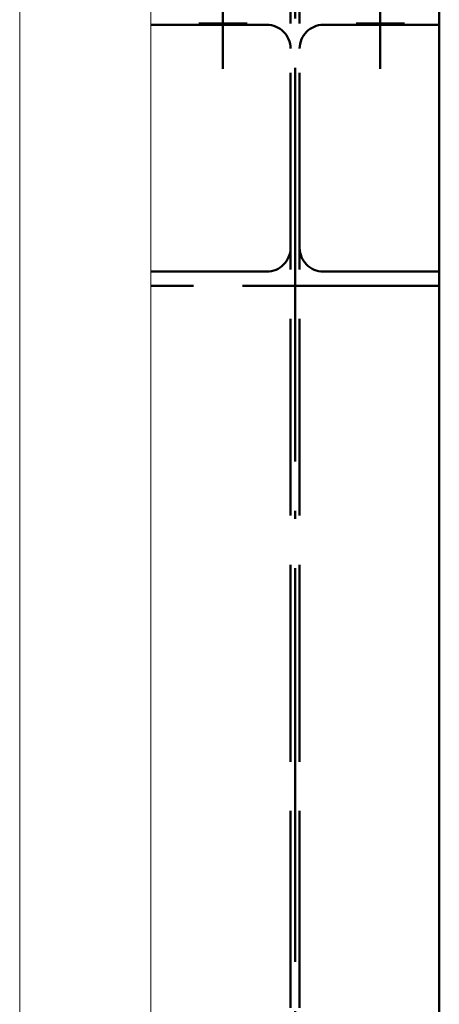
# Paper-space layout 'Layout1' of a CAD drawing. Extents: x -2 to 1033, y -36 to 596.
# Tile 4 of 256: x 45.61 to 52.01, y 201.85 to 216.85. Entities that reach past the tile are written whole.
import ezdxf

# ---------------------------------------------------------------- set-up
doc = ezdxf.new("R2010")
doc.units = 0
doc.linetypes.add('ACAD_ISO02W100', pattern=[15, 12, -3])
doc.linetypes.add('ACAD_ISO04W100', pattern=[30.5, 24, -3, 0.5, -3])
for name, color, linetype, lineweight in [('SS_JEŘÁBOVÁ DRÁHA', 11, 'CONTINUOUS', 50), ('SS_PODKLADY_PANELY', 9, 'CONTINUOUS', 13), ('SS_SLOUPY KRAJNÍ', 143, 'CONTINUOUS', 50)]:
    doc.layers.add(name, color=color, linetype=linetype, lineweight=lineweight)

psp = doc.layouts.get("Layout1")

# ---------------------------------------------------------------- linework, layer by layer
at = {"layer": 'SS_JEŘÁBOVÁ DRÁHA', "color": 7, "linetype": 'ACAD_ISO04W100', "ltscale": 0.25}
for p, q in [((48.7145, 217.703), (48.7145, 216.103)), ((48.7145, 217.703), (48.7145, 216.103)), ((51.1145, 217.703), (51.1145, 216.103)), ((51.1145, 217.703), (51.1145, 216.103)), ((49.0845, 216.793), (48.3445, 216.793)), ((49.0845, 216.793), (48.3445, 216.793)), ((48.7145, 216.793), (48.7145, 216.793)), ((48.7145, 216.793), (48.7145, 216.793)), ((51.4845, 216.793), (50.7445, 216.793)), ((51.4845, 216.793), (50.7445, 216.793)), ((51.1145, 216.793), (51.1145, 216.793)), ((51.1145, 216.793), (51.1145, 216.793))]:
    psp.add_line(p, q, dxfattribs=at)
at = {"layer": 'SS_PODKLADY_PANELY', "color": 9, "linetype": 'Continuous', "ltscale": 0.25}
for p, q in [((45.6145, 110.993), (45.6145, 241.516)), ((47.6145, 240.0508), (47.6145, 111.793))]:
    psp.add_line(p, q, dxfattribs=at)
at = {"layer": 'SS_SLOUPY KRAJNÍ', "color": 3, "linetype": 'ACAD_ISO02W100', "ltscale": 0.25}
for p, q in [((49.7445, 111.793), (49.7445, 238.993)), ((49.8845, 111.793), (49.8845, 238.993)), ((47.6145, 216.773), (49.3845, 216.773)), ((50.2445, 216.773), (52.0145, 216.773)), ((49.3845, 213.013), (47.6145, 213.013)), ((52.0145, 213.013), (50.2445, 213.013)), ((52.0145, 212.793), (47.6145, 212.793))]:
    psp.add_line(p, q, dxfattribs=at)
at = {"layer": 'SS_SLOUPY KRAJNÍ', "color": 7, "linetype": 'ACAD_ISO04W100', "ltscale": 0.25}
psp.add_line((49.8145, 110.993), (49.8145, 238.993), dxfattribs=at)
at = {"layer": 'SS_SLOUPY KRAJNÍ', "color": 1, "linetype": 'Continuous', "ltscale": 0.25}
psp.add_line((52.0145, 111.793), (52.0145, 238.993), dxfattribs=at)
at = {"layer": 'SS_SLOUPY KRAJNÍ', "color": 3, "linetype": 'ACAD_ISO02W100', "ltscale": 0.25, "extrusion": (-6.12323e-16, 6.12323e-17, -1)}
for centre, start, end in [((-49.3845, 216.413), 90, 180), ((-50.2445, 216.413), 0, 90), ((-49.3845, 213.373), 180, 270), ((-50.2445, 213.373), 270, 0)]:
    psp.add_arc(centre, 0.36, start, end, dxfattribs=at)

doc.saveas('drawing.dxf')
